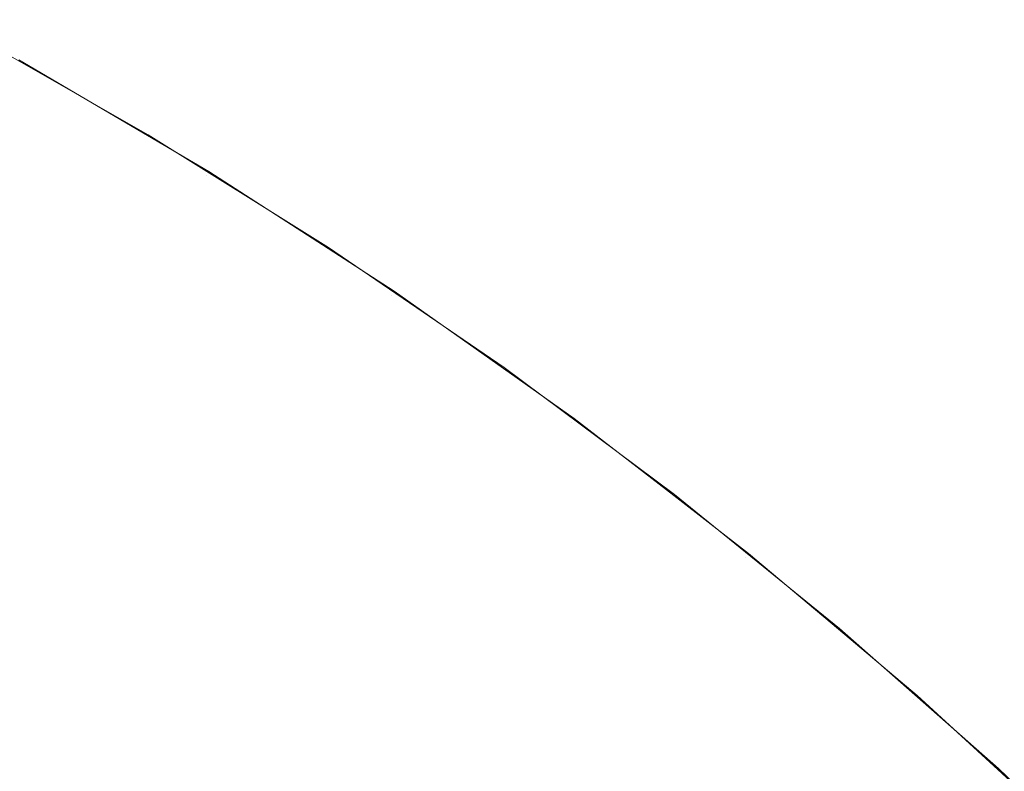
# Model space of a CAD drawing. Header units: centimetres. Extents: x -26 to 27.3, y 37.2 to 39.
# Tile 187 of 256: x -8.1109 to -8.092, y 38.9737 to 38.9882. Entities that reach past the tile are written whole.
import ezdxf

# ---------------------------------------------------------------- set-up
doc = ezdxf.new("R2010")
doc.units = ezdxf.units.CM
doc.header["$LTSCALE"] = 2.54
doc.layers.add('Lucido design-1', color=7, linetype='Continuous')

# ---------------------------------------------------------------- blocks, each defined once
blk = doc.blocks.new('Gruppo-6-1')
at = {"color": 7, "linetype": 'Continuous', "lineweight": 9}
for points, invisible_edges in [([(-8.115123, 38.989888, -349.769441), (-8.114422, 38.989888, -349.762858), (-8.110803, 38.988004, -349.763321), (-8.111488, 38.988004, -349.76975)], 15), ([(-8.115123, 38.989888, -373.736204), (-8.114422, 38.989888, -373.729621), (-8.110803, 38.988004, -373.730084), (-8.111488, 38.988004, -373.736514)], 15), ([(-8.114422, 38.989888, -349.762858), (-8.113441, 38.989888, -349.756311), (-8.109846, 38.988004, -349.756927), (-8.110803, 38.988004, -349.763321)], 15), ([(-8.114422, 38.989888, -373.729621), (-8.113441, 38.989888, -373.723074), (-8.109846, 38.988004, -373.72369), (-8.110803, 38.988004, -373.730084)], 15), ([(-8.113441, 38.989888, -349.756311), (-8.112184, 38.989888, -349.749811), (-8.108619, 38.988004, -349.75058), (-8.109846, 38.988004, -349.756927)], 15), ([(-8.113441, 38.989888, -373.723074), (-8.112184, 38.989888, -373.716574), (-8.108619, 38.988004, -373.717343), (-8.109846, 38.988004, -373.72369)], 15), ([(-8.112184, 38.989888, -349.749811), (-8.110653, 38.989888, -349.74337), (-8.107123, 38.988004, -349.74429), (-8.108619, 38.988004, -349.75058)], 15), ([(-8.112184, 38.989888, -373.716574), (-8.110653, 38.989888, -373.710133), (-8.107123, 38.988004, -373.711053), (-8.108619, 38.988004, -373.717343)], 15), ([(-8.110653, 38.989888, -349.74337), (-8.108849, 38.989888, -349.737001), (-8.105361, 38.988004, -349.738069), (-8.107123, 38.988004, -349.74429)], 15), ([(-8.110653, 38.989888, -373.710133), (-8.108849, 38.989888, -373.703764), (-8.105361, 38.988004, -373.704832), (-8.107123, 38.988004, -373.711053)], 15), ([(-8.108849, 38.989888, -349.737001), (-8.106776, 38.989888, -349.730713), (-8.103337, 38.988004, -349.731928), (-8.105361, 38.988004, -349.738069)], 15), ([(-8.108849, 38.989888, -373.703764), (-8.106776, 38.989888, -373.697476), (-8.103337, 38.988004, -373.698691), (-8.105361, 38.988004, -373.704832)], 15), ([(-8.106776, 38.989888, -349.730713), (-8.104439, 38.989888, -349.724519), (-8.101054, 38.988004, -349.725879), (-8.103337, 38.988004, -349.731928)], 15), ([(-8.106776, 38.989888, -373.697476), (-8.104439, 38.989888, -373.691282), (-8.101054, 38.988004, -373.692642), (-8.103337, 38.988004, -373.698691)], 15), ([(-8.104439, 38.989888, -349.724519), (-8.101841, 38.989888, -349.71843), (-8.098517, 38.988004, -349.719933), (-8.101054, 38.988004, -349.725879)], 15), ([(-8.104439, 38.989888, -373.691282), (-8.101841, 38.989888, -373.685193), (-8.098517, 38.988004, -373.686696), (-8.101054, 38.988004, -373.692642)], 15), ([(-8.101841, 38.989888, -349.71843), (-8.098986, 38.989888, -349.712457), (-8.095729, 38.988004, -349.714099), (-8.098517, 38.988004, -349.719933)], 15), ([(-8.101841, 38.989888, -373.685193), (-8.098986, 38.989888, -373.67922), (-8.095729, 38.988004, -373.680862), (-8.098517, 38.988004, -373.686696)], 15), ([(-8.098986, 38.989888, -349.712457), (-8.095881, 38.989888, -349.70661), (-8.092697, 38.988004, -349.708389), (-8.095729, 38.988004, -349.714099)], 15), ([(-8.098986, 38.989888, -373.67922), (-8.095881, 38.989888, -373.673373), (-8.092697, 38.988004, -373.675152), (-8.095729, 38.988004, -373.680862)], 15), ([(-8.095881, 38.989888, -349.70661), (-8.092531, 38.989888, -349.7009), (-8.089424, 38.988004, -349.702813), (-8.092697, 38.988004, -349.708389)], 15), ([(-8.095881, 38.989888, -373.673373), (-8.092531, 38.989888, -373.667663), (-8.089424, 38.988004, -373.669576), (-8.092697, 38.988004, -373.675152)], 15), ([(-8.092531, 38.989888, -349.7009), (-8.088941, 38.989888, -349.695338), (-8.085918, 38.988004, -349.697381), (-8.089424, 38.988004, -349.702813)], 15), ([(-8.092531, 38.989888, -373.667663), (-8.088941, 38.989888, -373.662101), (-8.085918, 38.988004, -373.664144), (-8.089424, 38.988004, -373.669576)], 15), ([(-25.859734, 38.988373, -349.335655), (-25.859734, 38.986703, -349.332673), (27.240266, 38.986703, -349.332673), (27.240266, 38.988373, -349.335655)], 10), ([(-25.859734, 38.988373, -373.302418), (-25.859734, 38.986703, -373.299436), (27.240266, 38.986703, -373.299436), (27.240266, 38.988373, -373.302418)], 10), ([(-8.110964, 38.987413, -349.982667), (-8.112037, 38.988004, -349.782667), (-8.108473, 38.985974, -349.782667)], 9), ([(-8.112037, 38.988004, -349.782667), (-8.1119, 38.988004, -349.776203), (-8.108339, 38.985974, -349.776354), (-8.108473, 38.985974, -349.782667)], 7), ([(-8.110964, 38.987413, -373.94943), (-8.112037, 38.988004, -373.74943), (-8.108473, 38.985974, -373.74943)], 9), ([(-8.112037, 38.988004, -373.74943), (-8.1119, 38.988004, -373.742966), (-8.108339, 38.985974, -373.743117), (-8.108473, 38.985974, -373.74943)], 7), ([(-8.1119, 38.988004, -349.776203), (-8.111488, 38.988004, -349.76975), (-8.107937, 38.985974, -349.770053), (-8.108339, 38.985974, -349.776354)], 15), ([(-8.1119, 38.988004, -373.742966), (-8.111488, 38.988004, -373.736514), (-8.107937, 38.985974, -373.736816), (-8.108339, 38.985974, -373.743117)], 15), ([(-8.111488, 38.988004, -349.76975), (-8.110803, 38.988004, -349.763321), (-8.107268, 38.985974, -349.763774), (-8.107937, 38.985974, -349.770053)], 15), ([(-8.111488, 38.988004, -373.736514), (-8.110803, 38.988004, -373.730084), (-8.107268, 38.985974, -373.730537), (-8.107937, 38.985974, -373.736816)], 15), ([(-8.110803, 38.988004, -349.763321), (-8.109846, 38.988004, -349.756927), (-8.106333, 38.985974, -349.75753), (-8.107268, 38.985974, -349.763774)], 15), ([(-8.110803, 38.988004, -373.730084), (-8.109846, 38.988004, -373.72369), (-8.106333, 38.985974, -373.724293), (-8.107268, 38.985974, -373.730537)], 15), ([(-8.109846, 38.988004, -349.756927), (-8.108619, 38.988004, -349.75058), (-8.105134, 38.985974, -349.75133), (-8.106333, 38.985974, -349.75753)], 15), ([(-8.109846, 38.988004, -373.72369), (-8.108619, 38.988004, -373.717343), (-8.105134, 38.985974, -373.718093), (-8.106333, 38.985974, -373.724293)], 15), ([(-8.108619, 38.988004, -349.75058), (-8.107123, 38.988004, -349.74429), (-8.103673, 38.985974, -349.745188), (-8.105134, 38.985974, -349.75133)], 15), ([(-8.108619, 38.988004, -373.717343), (-8.107123, 38.988004, -373.711053), (-8.103673, 38.985974, -373.711951), (-8.105134, 38.985974, -373.718093)], 15), ([(-8.107123, 38.988004, -349.74429), (-8.105361, 38.988004, -349.738069), (-8.101953, 38.985974, -349.739112), (-8.103673, 38.985974, -349.745188)], 15), ([(-8.107123, 38.988004, -373.711053), (-8.105361, 38.988004, -373.704832), (-8.101953, 38.985974, -373.705876), (-8.103673, 38.985974, -373.711951)], 15), ([(-8.105361, 38.988004, -349.738069), (-8.103337, 38.988004, -349.731928), (-8.099976, 38.985974, -349.733116), (-8.101953, 38.985974, -349.739112)], 15), ([(-8.105361, 38.988004, -373.704832), (-8.103337, 38.988004, -373.698691), (-8.099976, 38.985974, -373.699879), (-8.101953, 38.985974, -373.705876)], 15), ([(-8.103337, 38.988004, -349.731928), (-8.101054, 38.988004, -349.725879), (-8.097747, 38.985974, -349.727208), (-8.099976, 38.985974, -349.733116)], 15), ([(-8.103337, 38.988004, -373.698691), (-8.101054, 38.988004, -373.692642), (-8.097747, 38.985974, -373.693971), (-8.099976, 38.985974, -373.699879)], 15), ([(-8.101054, 38.988004, -349.725879), (-8.098517, 38.988004, -349.719933), (-8.095269, 38.985974, -349.721401), (-8.097747, 38.985974, -349.727208)], 15), ([(-8.101054, 38.988004, -373.692642), (-8.098517, 38.988004, -373.686696), (-8.095269, 38.985974, -373.688164), (-8.097747, 38.985974, -373.693971)], 15), ([(-8.098517, 38.988004, -349.719933), (-8.095729, 38.988004, -349.714099), (-8.092547, 38.985974, -349.715704), (-8.095269, 38.985974, -349.721401)], 15), ([(-8.098517, 38.988004, -373.686696), (-8.095729, 38.988004, -373.680862), (-8.092547, 38.985974, -373.682467), (-8.095269, 38.985974, -373.688164)], 15), ([(-8.095729, 38.988004, -349.714099), (-8.092697, 38.988004, -349.708389), (-8.089585, 38.985974, -349.710127), (-8.092547, 38.985974, -349.715704)], 15), ([(-8.095729, 38.988004, -373.680862), (-8.092697, 38.988004, -373.675152), (-8.089585, 38.985974, -373.67689), (-8.092547, 38.985974, -373.682467)], 15), ([(-8.092697, 38.988004, -349.708389), (-8.089424, 38.988004, -349.702813), (-8.086389, 38.985974, -349.704682), (-8.089585, 38.985974, -349.710127)], 15), ([(-8.092697, 38.988004, -373.675152), (-8.089424, 38.988004, -373.669576), (-8.086389, 38.985974, -373.671445), (-8.089585, 38.985974, -373.67689)], 15), ([(-8.107353, 38.985184, -349.987027), (-8.111011, 38.98733, -349.987027), (-8.110964, 38.987413, -349.982667), (-8.108483, 38.985957, -349.982667)], 11), ([(-8.107353, 38.985184, -373.95379), (-8.111011, 38.98733, -373.95379), (-8.110964, 38.987413, -373.94943), (-8.108483, 38.985957, -373.94943)], 11), ([(-8.108473, 38.985974, -349.782667), (-8.108483, 38.985957, -349.982667), (-8.110964, 38.987413, -349.982667)], 9), ([(-8.108473, 38.985974, -373.74943), (-8.108483, 38.985957, -373.94943), (-8.110964, 38.987413, -373.94943)], 9), ([(-8.111011, 38.98733, -349.987027), (-8.107353, 38.985184, -349.987027), (-8.107492, 38.984957, -349.991159), (-8.11114, 38.987098, -349.991159)], 15), ([(-8.111011, 38.98733, -373.95379), (-8.107353, 38.985184, -373.95379), (-8.107492, 38.984957, -373.957922), (-8.11114, 38.987098, -373.957922)], 15), ([(-8.11114, 38.987098, -349.991159), (-8.107492, 38.984957, -349.991159), (-8.107721, 38.984586, -349.995273), (-8.111353, 38.986717, -349.995273)], 15), ([(-8.11114, 38.987098, -373.957922), (-8.107492, 38.984957, -373.957922), (-8.107721, 38.984586, -373.962036), (-8.111353, 38.986717, -373.962036)], 15), ([(27.240266, 38.986325, -349.331997), (27.240266, 38.986703, -349.332673), (-25.859734, 38.986703, -349.332673), (-25.859734, 38.986325, -349.331997)], 10), ([(27.240266, 38.986325, -373.29876), (27.240266, 38.986703, -373.299436), (-25.859734, 38.986703, -373.299436), (-25.859734, 38.986325, -373.29876)], 10), ([(-8.111353, 38.986717, -349.995273), (-8.107721, 38.984586, -349.995273), (-8.108039, 38.98407, -349.999363), (-8.111649, 38.986188, -349.999363)], 15), ([(-8.111353, 38.986717, -373.962036), (-8.107721, 38.984586, -373.962036), (-8.108039, 38.98407, -373.966126), (-8.111649, 38.986188, -373.966126)], 15), ([(-25.859734, 38.986325, -349.331997), (-25.859734, 38.984442, -349.328942), (27.240266, 38.984442, -349.328942), (27.240266, 38.986325, -349.331997)], 10), ([(-25.859734, 38.986325, -373.29876), (-25.859734, 38.984442, -373.295705), (27.240266, 38.984442, -373.295705), (27.240266, 38.986325, -373.29876)], 10), ([(-8.111649, 38.986188, -349.999363), (-8.108039, 38.98407, -349.999363), (-8.108444, 38.983411, -350.00342), (-8.112026, 38.985513, -350.00342)], 15), ([(-8.111649, 38.986188, -373.966126), (-8.108039, 38.98407, -373.966126), (-8.108444, 38.983411, -373.970183), (-8.112026, 38.985513, -373.970183)], 15), ([(-8.107303, 38.985265, -349.982667), (-8.108483, 38.985957, -349.982667), (-8.108473, 38.985974, -349.782667)], 10), ([(-8.107303, 38.985265, -373.94943), (-8.108483, 38.985957, -373.94943), (-8.108473, 38.985974, -373.74943)], 10), ([(-8.108483, 38.985957, -349.982667), (-8.107303, 38.985265, -349.982667), (-8.107353, 38.985184, -349.987027)], 10), ([(-8.108483, 38.985957, -373.94943), (-8.107303, 38.985265, -373.94943), (-8.107353, 38.985184, -373.95379)], 10), ([(-8.107303, 38.985265, -349.982667), (-8.108473, 38.985974, -349.782667), (-8.104998, 38.983802, -349.782667)], 9), ([(-8.108473, 38.985974, -349.782667), (-8.108339, 38.985974, -349.776354), (-8.104867, 38.983802, -349.776501), (-8.104998, 38.983802, -349.782667)], 7), ([(-8.107303, 38.985265, -373.94943), (-8.108473, 38.985974, -373.74943), (-8.104998, 38.983802, -373.74943)], 9), ([(-8.108473, 38.985974, -373.74943), (-8.108339, 38.985974, -373.743117), (-8.104867, 38.983802, -373.743265), (-8.104998, 38.983802, -373.74943)], 7), ([(-8.108339, 38.985974, -349.776354), (-8.107937, 38.985974, -349.770053), (-8.104474, 38.983802, -349.770347), (-8.104867, 38.983802, -349.776501)], 15), ([(-8.108339, 38.985974, -373.743117), (-8.107937, 38.985974, -373.736816), (-8.104474, 38.983802, -373.73711), (-8.104867, 38.983802, -373.743265)], 15), ([(-8.107937, 38.985974, -349.770053), (-8.107268, 38.985974, -349.763774), (-8.103821, 38.983802, -349.764216), (-8.104474, 38.983802, -349.770347)], 15), ([(-8.107937, 38.985974, -373.736816), (-8.107268, 38.985974, -373.730537), (-8.103821, 38.983802, -373.730979), (-8.104474, 38.983802, -373.73711)], 15), ([(-8.107268, 38.985974, -349.763774), (-8.106333, 38.985974, -349.75753), (-8.102908, 38.983802, -349.758117), (-8.103821, 38.983802, -349.764216)], 15), ([(-8.107268, 38.985974, -373.730537), (-8.106333, 38.985974, -373.724293), (-8.102908, 38.983802, -373.72488), (-8.103821, 38.983802, -373.730979)], 15), ([(-8.106333, 38.985974, -349.75753), (-8.105134, 38.985974, -349.75133), (-8.101737, 38.983802, -349.752063), (-8.102908, 38.983802, -349.758117)], 15), ([(-8.106333, 38.985974, -373.724293), (-8.105134, 38.985974, -373.718093), (-8.101737, 38.983802, -373.718826), (-8.102908, 38.983802, -373.72488)], 15), ([(-8.105134, 38.985974, -349.75133), (-8.103673, 38.985974, -349.745188), (-8.100311, 38.983802, -349.746063), (-8.101737, 38.983802, -349.752063)], 15), ([(-8.105134, 38.985974, -373.718093), (-8.103673, 38.985974, -373.711951), (-8.100311, 38.983802, -373.712826), (-8.101737, 38.983802, -373.718826)], 15), ([(-8.103673, 38.985974, -349.745188), (-8.101953, 38.985974, -349.739112), (-8.09863, 38.983802, -349.74013), (-8.100311, 38.983802, -349.746063)], 15), ([(-8.103673, 38.985974, -373.711951), (-8.101953, 38.985974, -373.705876), (-8.09863, 38.983802, -373.706893), (-8.100311, 38.983802, -373.712826)], 15), ([(-8.101953, 38.985974, -349.739112), (-8.099976, 38.985974, -349.733116), (-8.0967, 38.983802, -349.734273), (-8.09863, 38.983802, -349.74013)], 15), ([(-8.101953, 38.985974, -373.705876), (-8.099976, 38.985974, -373.699879), (-8.0967, 38.983802, -373.701036), (-8.09863, 38.983802, -373.706893)], 15), ([(-8.099976, 38.985974, -349.733116), (-8.097747, 38.985974, -349.727208), (-8.094523, 38.983802, -349.728504), (-8.0967, 38.983802, -349.734273)], 15), ([(-8.099976, 38.985974, -373.699879), (-8.097747, 38.985974, -373.693971), (-8.094523, 38.983802, -373.695267), (-8.0967, 38.983802, -373.701036)], 15), ([(-8.097747, 38.985974, -349.727208), (-8.095269, 38.985974, -349.721401), (-8.092102, 38.983802, -349.722832), (-8.094523, 38.983802, -349.728504)], 15), ([(-8.097747, 38.985974, -373.693971), (-8.095269, 38.985974, -373.688164), (-8.092102, 38.983802, -373.689595), (-8.094523, 38.983802, -373.695267)], 15), ([(-8.095269, 38.985974, -349.721401), (-8.092547, 38.985974, -349.715704), (-8.089444, 38.983802, -349.717268), (-8.092102, 38.983802, -349.722832)], 15), ([(-8.095269, 38.985974, -373.688164), (-8.092547, 38.985974, -373.682467), (-8.089444, 38.983802, -373.684031), (-8.092102, 38.983802, -373.689595)], 15), ([(-8.092547, 38.985974, -349.715704), (-8.089585, 38.985974, -349.710127), (-8.086551, 38.983802, -349.711822), (-8.089444, 38.983802, -349.717268)], 15), ([(-8.092547, 38.985974, -373.682467), (-8.089585, 38.985974, -373.67689), (-8.086551, 38.983802, -373.678585), (-8.089444, 38.983802, -373.684031)], 15), ([(-8.112026, 38.985513, -350.00342), (-8.108444, 38.983411, -350.00342), (-8.108937, 38.982611, -350.007438), (-8.112484, 38.984692, -350.007438)], 15), ([(-8.112026, 38.985513, -373.970183), (-8.108444, 38.983411, -373.970183), (-8.108937, 38.982611, -373.974201), (-8.112484, 38.984692, -373.974201)], 15), ([(-8.107353, 38.985184, -349.987027), (-8.103789, 38.982884, -349.987027), (-8.103939, 38.982664, -349.991159), (-8.107492, 38.984957, -349.991159)], 15), ([(-8.107353, 38.985184, -373.95379), (-8.103789, 38.982884, -373.95379), (-8.103939, 38.982664, -373.957922), (-8.107492, 38.984957, -373.957922)], 15), ([(-8.103789, 38.982884, -349.987027), (-8.107353, 38.985184, -349.987027), (-8.107303, 38.985265, -349.982667), (-8.105009, 38.983784, -349.982667)], 11), ([(-8.103789, 38.982884, -373.95379), (-8.107353, 38.985184, -373.95379), (-8.107303, 38.985265, -373.94943), (-8.105009, 38.983784, -373.94943)], 11), ([(-8.104998, 38.983802, -349.782667), (-8.105009, 38.983784, -349.982667), (-8.107303, 38.985265, -349.982667)], 9), ([(-8.104998, 38.983802, -373.74943), (-8.105009, 38.983784, -373.94943), (-8.107303, 38.985265, -373.94943)], 9), ([(-8.107492, 38.984957, -349.991159), (-8.103939, 38.982664, -349.991159), (-8.104183, 38.982302, -349.995273), (-8.107721, 38.984586, -349.995273)], 15), ([(-8.107492, 38.984957, -373.957922), (-8.103939, 38.982664, -373.957922), (-8.104183, 38.982302, -373.962036), (-8.107721, 38.984586, -373.962036)], 15), ([(-8.112484, 38.984692, -350.007438), (-8.108937, 38.982611, -350.007438), (-8.109516, 38.981671, -350.011411), (-8.113022, 38.983729, -350.011411)], 15), ([(-8.112484, 38.984692, -373.974201), (-8.108937, 38.982611, -373.974201), (-8.109516, 38.981671, -373.978174), (-8.113022, 38.983729, -373.978174)], 15), ([(-8.107721, 38.984586, -349.995273), (-8.104183, 38.982302, -349.995273), (-8.104522, 38.9818, -349.999363), (-8.108039, 38.98407, -349.999363)], 15), ([(-8.107721, 38.984586, -373.962036), (-8.104183, 38.982302, -373.962036), (-8.104522, 38.9818, -373.966126), (-8.108039, 38.98407, -373.966126)], 15), ([(27.240266, 38.984123, -349.328425), (27.240266, 38.984442, -349.328942), (-25.859734, 38.984442, -349.328942), (-25.859734, 38.984123, -349.328425)], 10), ([(27.240266, 38.984123, -373.295188), (27.240266, 38.984442, -373.295705), (-25.859734, 38.984442, -373.295705), (-25.859734, 38.984123, -373.295188)], 10), ([(-25.859734, 38.984123, -349.328425), (-25.859734, 38.98202, -349.325314), (27.240266, 38.98202, -349.325314), (27.240266, 38.984123, -349.328425)], 10), ([(-25.859734, 38.984123, -373.295188), (-25.859734, 38.98202, -373.292077), (27.240266, 38.98202, -373.292077), (27.240266, 38.984123, -373.295188)], 10), ([(-8.108039, 38.98407, -349.999363), (-8.104522, 38.9818, -349.999363), (-8.104955, 38.981159, -350.00342), (-8.108444, 38.983411, -350.00342)], 15), ([(-8.108039, 38.98407, -373.966126), (-8.104522, 38.9818, -373.966126), (-8.104955, 38.981159, -373.970183), (-8.108444, 38.983411, -373.970183)], 15), ([(-8.103736, 38.982963, -349.982667), (-8.105009, 38.983784, -349.982667), (-8.104998, 38.983802, -349.782667)], 10), ([(-8.103736, 38.982963, -373.94943), (-8.105009, 38.983784, -373.94943), (-8.104998, 38.983802, -373.74943)], 10), ([(-8.105009, 38.983784, -349.982667), (-8.103736, 38.982963, -349.982667), (-8.103789, 38.982884, -349.987027)], 10), ([(-8.105009, 38.983784, -373.94943), (-8.103736, 38.982963, -373.94943), (-8.103789, 38.982884, -373.95379)], 10), ([(-8.103736, 38.982963, -349.982667), (-8.104998, 38.983802, -349.782667), (-8.101618, 38.981491, -349.782667)], 9), ([(-8.104998, 38.983802, -349.782667), (-8.104867, 38.983802, -349.776501), (-8.10149, 38.981491, -349.776645), (-8.101618, 38.981491, -349.782667)], 7), ([(-8.103736, 38.982963, -373.94943), (-8.104998, 38.983802, -373.74943), (-8.101618, 38.981491, -373.74943)], 9), ([(-8.104998, 38.983802, -373.74943), (-8.104867, 38.983802, -373.743265), (-8.10149, 38.981491, -373.743408), (-8.101618, 38.981491, -373.74943)], 7), ([(-8.104867, 38.983802, -349.776501), (-8.104474, 38.983802, -349.770347), (-8.101107, 38.981491, -349.770634), (-8.10149, 38.981491, -349.776645)], 15), ([(-8.104867, 38.983802, -373.743265), (-8.104474, 38.983802, -373.73711), (-8.101107, 38.981491, -373.737397), (-8.10149, 38.981491, -373.743408)], 15), ([(-8.104474, 38.983802, -349.770347), (-8.103821, 38.983802, -349.764216), (-8.100469, 38.981491, -349.764645), (-8.101107, 38.981491, -349.770634)], 15), ([(-8.104474, 38.983802, -373.73711), (-8.103821, 38.983802, -373.730979), (-8.100469, 38.981491, -373.731408), (-8.101107, 38.981491, -373.737397)], 15), ([(-8.103821, 38.983802, -349.764216), (-8.102908, 38.983802, -349.758117), (-8.099577, 38.981491, -349.758688), (-8.100469, 38.981491, -349.764645)], 15), ([(-8.103821, 38.983802, -373.730979), (-8.102908, 38.983802, -373.72488), (-8.099577, 38.981491, -373.725451), (-8.100469, 38.981491, -373.731408)], 15), ([(-8.102908, 38.983802, -349.758117), (-8.101737, 38.983802, -349.752063), (-8.098433, 38.981491, -349.752775), (-8.099577, 38.981491, -349.758688)], 15), ([(-8.102908, 38.983802, -373.72488), (-8.101737, 38.983802, -373.718826), (-8.098433, 38.981491, -373.719538), (-8.099577, 38.981491, -373.725451)], 15), ([(-8.101737, 38.983802, -349.752063), (-8.100311, 38.983802, -349.746063), (-8.09704, 38.981491, -349.746915), (-8.098433, 38.981491, -349.752775)], 15), ([(-8.101737, 38.983802, -373.718826), (-8.100311, 38.983802, -373.712826), (-8.09704, 38.981491, -373.713678), (-8.098433, 38.981491, -373.719538)], 15), ([(-8.100311, 38.983802, -349.746063), (-8.09863, 38.983802, -349.74013), (-8.095399, 38.981491, -349.74112), (-8.09704, 38.981491, -349.746915)], 15), ([(-8.100311, 38.983802, -373.712826), (-8.09863, 38.983802, -373.706893), (-8.095399, 38.981491, -373.707883), (-8.09704, 38.981491, -373.713678)], 15), ([(-8.09863, 38.983802, -349.74013), (-8.0967, 38.983802, -349.734273), (-8.093513, 38.981491, -349.735399), (-8.095399, 38.981491, -349.74112)], 15), ([(-8.09863, 38.983802, -373.706893), (-8.0967, 38.983802, -373.701036), (-8.093513, 38.981491, -373.702162), (-8.095399, 38.981491, -373.707883)], 15), ([(-8.0967, 38.983802, -349.734273), (-8.094523, 38.983802, -349.728504), (-8.091386, 38.981491, -349.729764), (-8.093513, 38.981491, -349.735399)], 15), ([(-8.0967, 38.983802, -373.701036), (-8.094523, 38.983802, -373.695267), (-8.091386, 38.981491, -373.696527), (-8.093513, 38.981491, -373.702162)], 15), ([(-8.094523, 38.983802, -349.728504), (-8.092102, 38.983802, -349.722832), (-8.089023, 38.981491, -349.724224), (-8.091386, 38.981491, -349.729764)], 15), ([(-8.094523, 38.983802, -373.695267), (-8.092102, 38.983802, -373.689595), (-8.089023, 38.981491, -373.690988), (-8.091386, 38.981491, -373.696527)], 15), ([(-8.092102, 38.983802, -349.722832), (-8.089444, 38.983802, -349.717268), (-8.086426, 38.981491, -349.71879), (-8.089023, 38.981491, -349.724224)], 15), ([(-8.092102, 38.983802, -373.689595), (-8.089444, 38.983802, -373.684031), (-8.086426, 38.981491, -373.685553), (-8.089023, 38.981491, -373.690988)], 15), ([(-8.113022, 38.983729, -350.011411), (-8.109516, 38.981671, -350.011411), (-8.110179, 38.980594, -350.015332), (-8.113639, 38.982624, -350.015332)], 15), ([(-8.113022, 38.983729, -373.978174), (-8.109516, 38.981671, -373.978174), (-8.110179, 38.980594, -373.982095), (-8.113639, 38.982624, -373.982095)], 15), ([(-8.108444, 38.983411, -350.00342), (-8.104955, 38.981159, -350.00342), (-8.105482, 38.980381, -350.007438), (-8.108937, 38.982611, -350.007438)], 15), ([(-8.108444, 38.983411, -373.970183), (-8.104955, 38.981159, -373.970183), (-8.105482, 38.980381, -373.974201), (-8.108937, 38.982611, -373.974201)], 15), ([(-8.103789, 38.982884, -349.987027), (-8.100327, 38.980435, -349.987027), (-8.100485, 38.980221, -349.991159), (-8.103939, 38.982664, -349.991159)], 15), ([(-8.103789, 38.982884, -373.95379), (-8.100327, 38.980435, -373.95379), (-8.100485, 38.980221, -373.957922), (-8.103939, 38.982664, -373.957922)], 15), ([(-8.100327, 38.980435, -349.987027), (-8.103789, 38.982884, -349.987027), (-8.103736, 38.982963, -349.982667), (-8.10163, 38.981473, -349.982667)], 11), ([(-8.100327, 38.980435, -373.95379), (-8.103789, 38.982884, -373.95379), (-8.103736, 38.982963, -373.94943), (-8.10163, 38.981473, -373.94943)], 11), ([(-8.101618, 38.981491, -349.782667), (-8.10163, 38.981473, -349.982667), (-8.103736, 38.982963, -349.982667)], 9), ([(-8.101618, 38.981491, -373.74943), (-8.10163, 38.981473, -373.94943), (-8.103736, 38.982963, -373.94943)], 9), ([(-8.113639, 38.982624, -350.015332), (-8.110179, 38.980594, -350.015332), (-8.110926, 38.979381, -350.019194), (-8.114334, 38.981381, -350.019194)], 15), ([(-8.113639, 38.982624, -373.982095), (-8.110179, 38.980594, -373.982095), (-8.110926, 38.979381, -373.985957), (-8.114334, 38.981381, -373.985957)], 15), ([(-8.103939, 38.982664, -349.991159), (-8.100485, 38.980221, -349.991159), (-8.100745, 38.97987, -349.995273), (-8.104183, 38.982302, -349.995273)], 15), ([(-8.103939, 38.982664, -373.957922), (-8.100485, 38.980221, -373.957922), (-8.100745, 38.97987, -373.962036), (-8.104183, 38.982302, -373.962036)], 15), ([(-8.108937, 38.982611, -350.007438), (-8.105482, 38.980381, -350.007438), (-8.106099, 38.979466, -350.011411), (-8.109516, 38.981671, -350.011411)], 15), ([(-8.108937, 38.982611, -373.974201), (-8.105482, 38.980381, -373.974201), (-8.106099, 38.979466, -373.978174), (-8.109516, 38.981671, -373.978174)], 15), ([(-8.104183, 38.982302, -349.995273), (-8.100745, 38.97987, -349.995273), (-8.101105, 38.979383, -349.999363), (-8.104522, 38.9818, -349.999363)], 15), ([(-8.104183, 38.982302, -373.962036), (-8.100745, 38.97987, -373.962036), (-8.101105, 38.979383, -373.966126), (-8.104522, 38.9818, -373.966126)], 15), ([(27.240266, 38.981771, -349.324944), (27.240266, 38.98202, -349.325314), (-25.859734, 38.98202, -349.325314), (-25.859734, 38.981771, -349.324944)], 10), ([(27.240266, 38.981771, -373.291708), (27.240266, 38.98202, -373.292077), (-25.859734, 38.98202, -373.292077), (-25.859734, 38.981771, -373.291708)], 10), ([(-25.859734, 38.981771, -349.324944), (-25.859734, 38.979443, -349.321794), (27.240266, 38.979443, -349.321794), (27.240266, 38.981771, -349.324944)], 10), ([(-25.859734, 38.981771, -373.291708), (-25.859734, 38.979443, -373.288557), (27.240266, 38.979443, -373.288557), (27.240266, 38.981771, -373.291708)], 10), ([(-8.104522, 38.9818, -349.999363), (-8.101105, 38.979383, -349.999363), (-8.101565, 38.978761, -350.00342), (-8.104955, 38.981159, -350.00342)], 15), ([(-8.104522, 38.9818, -373.966126), (-8.101105, 38.979383, -373.966126), (-8.101565, 38.978761, -373.970183), (-8.104955, 38.981159, -373.970183)], 15), ([(-8.109516, 38.981671, -350.011411), (-8.106099, 38.979466, -350.011411), (-8.106808, 38.978418, -350.015332), (-8.110179, 38.980594, -350.015332)], 15), ([(-8.109516, 38.981671, -373.978174), (-8.106099, 38.979466, -373.978174), (-8.106808, 38.978418, -373.982095), (-8.110179, 38.980594, -373.982095)], 15), ([(-8.10027, 38.980512, -349.982667), (-8.10163, 38.981473, -349.982667), (-8.101618, 38.981491, -349.782667)], 10), ([(-8.10027, 38.980512, -373.94943), (-8.10163, 38.981473, -373.94943), (-8.101618, 38.981491, -373.74943)], 10), ([(-8.10027, 38.980512, -349.982667), (-8.101618, 38.981491, -349.782667), (-8.098338, 38.979046, -349.782667)], 9), ([(-8.101618, 38.981491, -349.782667), (-8.10149, 38.981491, -349.776645), (-8.098213, 38.979046, -349.776784), (-8.098338, 38.979046, -349.782667)], 7), ([(-8.10027, 38.980512, -373.94943), (-8.101618, 38.981491, -373.74943), (-8.098338, 38.979046, -373.74943)], 9), ([(-8.101618, 38.981491, -373.74943), (-8.10149, 38.981491, -373.743408), (-8.098213, 38.979046, -373.743547), (-8.098338, 38.979046, -373.74943)], 7), ([(-8.10149, 38.981491, -349.776645), (-8.101107, 38.981491, -349.770634), (-8.097839, 38.979046, -349.770912), (-8.098213, 38.979046, -349.776784)], 15), ([(-8.10149, 38.981491, -373.743408), (-8.101107, 38.981491, -373.737397), (-8.097839, 38.979046, -373.737675), (-8.098213, 38.979046, -373.743547)], 15), ([(-8.101107, 38.981491, -349.770634), (-8.100469, 38.981491, -349.764645), (-8.097215, 38.979046, -349.765061), (-8.097839, 38.979046, -349.770912)], 15), ([(-8.101107, 38.981491, -373.737397), (-8.100469, 38.981491, -373.731408), (-8.097215, 38.979046, -373.731824), (-8.097839, 38.979046, -373.737675)], 15), ([(-8.100469, 38.981491, -349.764645), (-8.099577, 38.981491, -349.758688), (-8.096344, 38.979046, -349.759242), (-8.097215, 38.979046, -349.765061)], 15), ([(-8.100469, 38.981491, -373.731408), (-8.099577, 38.981491, -373.725451), (-8.096344, 38.979046, -373.726005), (-8.097215, 38.979046, -373.731824)], 15), ([(-8.099577, 38.981491, -349.758688), (-8.098433, 38.981491, -349.752775), (-8.095227, 38.979046, -349.753466), (-8.096344, 38.979046, -349.759242)], 15), ([(-8.099577, 38.981491, -373.725451), (-8.098433, 38.981491, -373.719538), (-8.095227, 38.979046, -373.720229), (-8.096344, 38.979046, -373.726005)], 15), ([(-8.098433, 38.981491, -349.752775), (-8.09704, 38.981491, -349.746915), (-8.093866, 38.979046, -349.747741), (-8.095227, 38.979046, -349.753466)], 15), ([(-8.098433, 38.981491, -373.719538), (-8.09704, 38.981491, -373.713678), (-8.093866, 38.979046, -373.714504), (-8.095227, 38.979046, -373.720229)], 15), ([(-8.09704, 38.981491, -349.746915), (-8.095399, 38.981491, -349.74112), (-8.092263, 38.979046, -349.74208), (-8.093866, 38.979046, -349.747741)], 15), ([(-8.09704, 38.981491, -373.713678), (-8.095399, 38.981491, -373.707883), (-8.092263, 38.979046, -373.708843), (-8.093866, 38.979046, -373.714504)], 15), ([(-8.095399, 38.981491, -349.74112), (-8.093513, 38.981491, -349.735399), (-8.090421, 38.979046, -349.736492), (-8.092263, 38.979046, -349.74208)], 15), ([(-8.095399, 38.981491, -373.707883), (-8.093513, 38.981491, -373.702162), (-8.090421, 38.979046, -373.703255), (-8.092263, 38.979046, -373.708843)], 15), ([(-8.093513, 38.981491, -349.735399), (-8.091386, 38.981491, -349.729764), (-8.088343, 38.979046, -349.730987), (-8.090421, 38.979046, -349.736492)], 15), ([(-8.093513, 38.981491, -373.702162), (-8.091386, 38.981491, -373.696527), (-8.088343, 38.979046, -373.69775), (-8.090421, 38.979046, -373.703255)], 15), ([(-8.114334, 38.981381, -350.019194), (-8.110926, 38.979381, -350.019194), (-8.111755, 38.978035, -350.02299), (-8.115105, 38.980001, -350.02299)], 15), ([(-8.114334, 38.981381, -373.985957), (-8.110926, 38.979381, -373.985957), (-8.111755, 38.978035, -373.989753), (-8.115105, 38.980001, -373.989753)], 15), ([(-8.10163, 38.981473, -349.982667), (-8.10027, 38.980512, -349.982667), (-8.100327, 38.980435, -349.987027)], 10), ([(-8.10163, 38.981473, -373.94943), (-8.10027, 38.980512, -373.94943), (-8.100327, 38.980435, -373.95379)], 10), ([(-8.104955, 38.981159, -350.00342), (-8.101565, 38.978761, -350.00342), (-8.102124, 38.978006, -350.007438), (-8.105482, 38.980381, -350.007438)], 15), ([(-8.104955, 38.981159, -373.970183), (-8.101565, 38.978761, -373.970183), (-8.102124, 38.978006, -373.974201), (-8.105482, 38.980381, -373.974201)], 15), ([(-8.110179, 38.980594, -350.015332), (-8.106808, 38.978418, -350.015332), (-8.107606, 38.977238, -350.019194), (-8.110926, 38.979381, -350.019194)], 15), ([(-8.110179, 38.980594, -373.982095), (-8.106808, 38.978418, -373.982095), (-8.107606, 38.977238, -373.985957), (-8.110926, 38.979381, -373.985957)], 15), ([(-8.105482, 38.980381, -350.007438), (-8.102124, 38.978006, -350.007438), (-8.10278, 38.977119, -350.011411), (-8.106099, 38.979466, -350.011411)], 15), ([(-8.105482, 38.980381, -373.974201), (-8.102124, 38.978006, -373.974201), (-8.10278, 38.977119, -373.978174), (-8.106099, 38.979466, -373.978174)], 15), ([(-8.100327, 38.980435, -349.987027), (-8.096971, 38.977842, -349.987027), (-8.097139, 38.977635, -349.991159), (-8.100485, 38.980221, -349.991159)], 15), ([(-8.100327, 38.980435, -373.95379), (-8.096971, 38.977842, -373.95379), (-8.097139, 38.977635, -373.957922), (-8.100485, 38.980221, -373.957922)], 15), ([(-8.096971, 38.977842, -349.987027), (-8.100327, 38.980435, -349.987027), (-8.10027, 38.980512, -349.982667), (-8.098352, 38.979029, -349.982667)], 11), ([(-8.096971, 38.977842, -373.95379), (-8.100327, 38.980435, -373.95379), (-8.10027, 38.980512, -373.94943), (-8.098352, 38.979029, -373.94943)], 11), ([(-8.098338, 38.979046, -349.782667), (-8.098352, 38.979029, -349.982667), (-8.10027, 38.980512, -349.982667)], 9), ([(-8.098338, 38.979046, -373.74943), (-8.098352, 38.979029, -373.94943), (-8.10027, 38.980512, -373.94943)], 9), ([(-8.100485, 38.980221, -349.991159), (-8.097139, 38.977635, -349.991159), (-8.097413, 38.977295, -349.995273), (-8.100745, 38.97987, -349.995273)], 15), ([(-8.100485, 38.980221, -373.957922), (-8.097139, 38.977635, -373.957922), (-8.097413, 38.977295, -373.962036), (-8.100745, 38.97987, -373.962036)], 15), ([(-8.100745, 38.97987, -349.995273), (-8.097413, 38.977295, -349.995273), (-8.097793, 38.976824, -349.999363), (-8.101105, 38.979383, -349.999363)], 15), ([(-8.100745, 38.97987, -373.962036), (-8.097413, 38.977295, -373.962036), (-8.097793, 38.976824, -373.966126), (-8.101105, 38.979383, -373.966126)], 15), ([(27.240266, 38.979272, -349.321563), (27.240266, 38.979443, -349.321794), (-25.859734, 38.979443, -349.321794), (-25.859734, 38.979272, -349.321563)], 10), ([(27.240266, 38.979272, -373.288326), (27.240266, 38.979443, -373.288557), (-25.859734, 38.979443, -373.288557), (-25.859734, 38.979272, -373.288326)], 10), ([(-8.106099, 38.979466, -350.011411), (-8.10278, 38.977119, -350.011411), (-8.103532, 38.976101, -350.015332), (-8.106808, 38.978418, -350.015332)], 15), ([(-8.106099, 38.979466, -373.978174), (-8.10278, 38.977119, -373.978174), (-8.103532, 38.976101, -373.982095), (-8.106808, 38.978418, -373.982095)], 15), ([(-25.859734, 38.979272, -349.321563), (-25.859734, 38.976714, -349.31839), (27.240266, 38.976714, -349.31839), (27.240266, 38.979272, -349.321563)], 10), ([(-25.859734, 38.979272, -373.288326), (-25.859734, 38.976714, -373.285153), (27.240266, 38.976714, -373.285153), (27.240266, 38.979272, -373.288326)], 10), ([(-8.110926, 38.979381, -350.019194), (-8.107606, 38.977238, -350.019194), (-8.108491, 38.975929, -350.02299), (-8.111755, 38.978035, -350.02299)], 15), ([(-8.110926, 38.979381, -373.985957), (-8.107606, 38.977238, -373.985957), (-8.108491, 38.975929, -373.989753), (-8.111755, 38.978035, -373.989753)], 15), ([(-8.101105, 38.979383, -349.999363), (-8.097793, 38.976824, -349.999363), (-8.098279, 38.976222, -350.00342), (-8.101565, 38.978761, -350.00342)], 15), ([(-8.101105, 38.979383, -373.966126), (-8.097793, 38.976824, -373.966126), (-8.098279, 38.976222, -373.970183), (-8.101565, 38.978761, -373.970183)], 15), ([(-8.096912, 38.977916, -349.982667), (-8.098352, 38.979029, -349.982667), (-8.098338, 38.979046, -349.782667)], 10), ([(-8.096912, 38.977916, -373.94943), (-8.098352, 38.979029, -373.94943), (-8.098338, 38.979046, -373.74943)], 10), ([(-8.098352, 38.979029, -349.982667), (-8.096912, 38.977916, -349.982667), (-8.096971, 38.977842, -349.987027)], 10), ([(-8.098352, 38.979029, -373.94943), (-8.096912, 38.977916, -373.94943), (-8.096971, 38.977842, -373.95379)], 10), ([(-8.096912, 38.977916, -349.982667), (-8.098338, 38.979046, -349.782667), (-8.095164, 38.976471, -349.782667)], 9), ([(-8.098338, 38.979046, -349.782667), (-8.098213, 38.979046, -349.776784), (-8.095042, 38.976471, -349.776919), (-8.095164, 38.976471, -349.782667)], 7), ([(-8.096912, 38.977916, -373.94943), (-8.098338, 38.979046, -373.74943), (-8.095164, 38.976471, -373.74943)], 9), ([(-8.098338, 38.979046, -373.74943), (-8.098213, 38.979046, -373.743547), (-8.095042, 38.976471, -373.743682), (-8.095164, 38.976471, -373.74943)], 7), ([(-8.098213, 38.979046, -349.776784), (-8.097839, 38.979046, -349.770912), (-8.094676, 38.976471, -349.771181), (-8.095042, 38.976471, -349.776919)], 15), ([(-8.098213, 38.979046, -373.743547), (-8.097839, 38.979046, -373.737675), (-8.094676, 38.976471, -373.737944), (-8.095042, 38.976471, -373.743682)], 15), ([(-8.097839, 38.979046, -349.770912), (-8.097215, 38.979046, -349.765061), (-8.094067, 38.976471, -349.765465), (-8.094676, 38.976471, -349.771181)], 15), ([(-8.097839, 38.979046, -373.737675), (-8.097215, 38.979046, -373.731824), (-8.094067, 38.976471, -373.732228), (-8.094676, 38.976471, -373.737944)], 15), ([(-8.097215, 38.979046, -349.765061), (-8.096344, 38.979046, -349.759242), (-8.093216, 38.976471, -349.759779), (-8.094067, 38.976471, -349.765465)], 15), ([(-8.097215, 38.979046, -373.731824), (-8.096344, 38.979046, -373.726005), (-8.093216, 38.976471, -373.726542), (-8.094067, 38.976471, -373.732228)], 15), ([(-8.096344, 38.979046, -349.759242), (-8.095227, 38.979046, -349.753466), (-8.092124, 38.976471, -349.754134), (-8.093216, 38.976471, -349.759779)], 15), ([(-8.096344, 38.979046, -373.726005), (-8.095227, 38.979046, -373.720229), (-8.092124, 38.976471, -373.720897), (-8.093216, 38.976471, -373.726542)], 15), ([(-8.095227, 38.979046, -349.753466), (-8.093866, 38.979046, -349.747741), (-8.090794, 38.976471, -349.748541), (-8.092124, 38.976471, -349.754134)], 15), ([(-8.095227, 38.979046, -373.720229), (-8.093866, 38.979046, -373.714504), (-8.090794, 38.976471, -373.715304), (-8.092124, 38.976471, -373.720897)], 15), ([(-8.093866, 38.979046, -349.747741), (-8.092263, 38.979046, -349.74208), (-8.089228, 38.976471, -349.74301), (-8.090794, 38.976471, -349.748541)], 15), ([(-8.093866, 38.979046, -373.714504), (-8.092263, 38.979046, -373.708843), (-8.089228, 38.976471, -373.709773), (-8.090794, 38.976471, -373.715304)], 15), ([(-8.092263, 38.979046, -349.74208), (-8.090421, 38.979046, -349.736492), (-8.087428, 38.976471, -349.737549), (-8.089228, 38.976471, -349.74301)], 15), ([(-8.092263, 38.979046, -373.708843), (-8.090421, 38.979046, -373.703255), (-8.087428, 38.976471, -373.704312), (-8.089228, 38.976471, -373.709773)], 15), ([(-8.101565, 38.978761, -350.00342), (-8.098279, 38.976222, -350.00342), (-8.09887, 38.975491, -350.007438), (-8.102124, 38.978006, -350.007438)], 15), ([(-8.101565, 38.978761, -373.970183), (-8.098279, 38.976222, -373.970183), (-8.09887, 38.975491, -373.974201), (-8.102124, 38.978006, -373.974201)], 15), ([(-8.106808, 38.978418, -350.015332), (-8.103532, 38.976101, -350.015332), (-8.104379, 38.974956, -350.019194), (-8.107606, 38.977238, -350.019194)], 15), ([(-8.106808, 38.978418, -373.982095), (-8.103532, 38.976101, -373.982095), (-8.104379, 38.974956, -373.985957), (-8.107606, 38.977238, -373.985957)], 15), ([(-8.111755, 38.978035, -350.02299), (-8.108491, 38.975929, -350.02299), (-8.109462, 38.974492, -350.026716), (-8.112664, 38.976559, -350.026716)], 15), ([(-8.111755, 38.978035, -373.989753), (-8.108491, 38.975929, -373.989753), (-8.109462, 38.974492, -373.993479), (-8.112664, 38.976559, -373.993479)], 15), ([(-8.102124, 38.978006, -350.007438), (-8.09887, 38.975491, -350.007438), (-8.099563, 38.974632, -350.011411), (-8.10278, 38.977119, -350.011411)], 15), ([(-8.102124, 38.978006, -373.974201), (-8.09887, 38.975491, -373.974201), (-8.099563, 38.974632, -373.978174), (-8.10278, 38.977119, -373.978174)], 15), ([(-8.093729, 38.975108, -349.987027), (-8.096971, 38.977842, -349.987027), (-8.096912, 38.977916, -349.982667), (-8.095179, 38.976454, -349.982667)], 11), ([(-8.093729, 38.975108, -373.95379), (-8.096971, 38.977842, -373.95379), (-8.096912, 38.977916, -373.94943), (-8.095179, 38.976454, -373.94943)], 11), ([(-8.095164, 38.976471, -349.782667), (-8.095179, 38.976454, -349.982667), (-8.096912, 38.977916, -349.982667)], 9), ([(-8.095164, 38.976471, -373.74943), (-8.095179, 38.976454, -373.94943), (-8.096912, 38.977916, -373.94943)], 9), ([(-8.096971, 38.977842, -349.987027), (-8.093729, 38.975108, -349.987027), (-8.093905, 38.974908, -349.991159), (-8.097139, 38.977635, -349.991159)], 15), ([(-8.096971, 38.977842, -373.95379), (-8.093729, 38.975108, -373.95379), (-8.093905, 38.974908, -373.957922), (-8.097139, 38.977635, -373.957922)], 15), ([(-8.097139, 38.977635, -349.991159), (-8.093905, 38.974908, -349.991159), (-8.094193, 38.97458, -349.995273), (-8.097413, 38.977295, -349.995273)], 15), ([(-8.097139, 38.977635, -373.957922), (-8.093905, 38.974908, -373.957922), (-8.094193, 38.97458, -373.962036), (-8.097413, 38.977295, -373.962036)], 15), ([(-8.107606, 38.977238, -350.019194), (-8.104379, 38.974956, -350.019194), (-8.105319, 38.973685, -350.02299), (-8.108491, 38.975929, -350.02299)], 15), ([(-8.107606, 38.977238, -373.985957), (-8.104379, 38.974956, -373.985957), (-8.105319, 38.973685, -373.989753), (-8.108491, 38.975929, -373.989753)], 15), ([(-8.097413, 38.977295, -349.995273), (-8.094193, 38.97458, -349.995273), (-8.094594, 38.974126, -349.999363), (-8.097793, 38.976824, -349.999363)], 15), ([(-8.097413, 38.977295, -373.962036), (-8.094193, 38.97458, -373.962036), (-8.094594, 38.974126, -373.966126), (-8.097793, 38.976824, -373.966126)], 15), ([(-8.10278, 38.977119, -350.011411), (-8.099563, 38.974632, -350.011411), (-8.100358, 38.973648, -350.015332), (-8.103532, 38.976101, -350.015332)], 15), ([(-8.10278, 38.977119, -373.978174), (-8.099563, 38.974632, -373.978174), (-8.100358, 38.973648, -373.982095), (-8.103532, 38.976101, -373.982095)], 15), ([(-8.097793, 38.976824, -349.999363), (-8.094594, 38.974126, -349.999363), (-8.095105, 38.973545, -350.00342), (-8.098279, 38.976222, -350.00342)], 15), ([(-8.097793, 38.976824, -373.966126), (-8.094594, 38.974126, -373.966126), (-8.095105, 38.973545, -373.970183), (-8.098279, 38.976222, -373.970183)], 15), ([(27.240266, 38.976631, -349.318286), (27.240266, 38.976714, -349.31839), (-25.859734, 38.976714, -349.31839), (-25.859734, 38.976631, -349.318286)], 10), ([(27.240266, 38.976631, -373.285049), (27.240266, 38.976714, -373.285153), (-25.859734, 38.976714, -373.285153), (-25.859734, 38.976631, -373.285049)], 10), ([(-25.859734, 38.976631, -349.318286), (-25.859734, 38.973851, -349.31512), (27.240266, 38.973851, -349.31512), (27.240266, 38.976631, -349.318286)], 10), ([(-25.859734, 38.976631, -373.285049), (-25.859734, 38.973851, -373.281883), (27.240266, 38.973851, -373.281883), (27.240266, 38.976631, -373.285049)], 10), ([(-8.112664, 38.976559, -350.026716), (-8.109462, 38.974492, -350.026716), (-8.110516, 38.972931, -350.030363), (-8.113651, 38.974955, -350.030363)], 15), ([(-8.112664, 38.976559, -373.993479), (-8.109462, 38.974492, -373.993479), (-8.110516, 38.972931, -373.997126), (-8.113651, 38.974955, -373.997126)], 15), ([(-8.093666, 38.975179, -349.982667), (-8.095179, 38.976454, -349.982667), (-8.095164, 38.976471, -349.782667)], 10), ([(-8.093666, 38.975179, -373.94943), (-8.095179, 38.976454, -373.94943), (-8.095164, 38.976471, -373.74943)], 10), ([(-8.095179, 38.976454, -349.982667), (-8.093666, 38.975179, -349.982667), (-8.093729, 38.975108, -349.987027)], 10), ([(-8.095179, 38.976454, -373.94943), (-8.093666, 38.975179, -373.94943), (-8.093729, 38.975108, -373.95379)], 10), ([(-8.093666, 38.975179, -349.982667), (-8.095164, 38.976471, -349.782667), (-8.092101, 38.973772, -349.782667)], 9), ([(-8.095164, 38.976471, -349.782667), (-8.095042, 38.976471, -349.776919), (-8.091981, 38.973772, -349.777049), (-8.092101, 38.973772, -349.782667)], 7), ([(-8.093666, 38.975179, -373.94943), (-8.095164, 38.976471, -373.74943), (-8.092101, 38.973772, -373.74943)], 9), ([(-8.095164, 38.976471, -373.74943), (-8.095042, 38.976471, -373.743682), (-8.091981, 38.973772, -373.743812), (-8.092101, 38.973772, -373.74943)], 7), ([(-8.095042, 38.976471, -349.776919), (-8.094676, 38.976471, -349.771181), (-8.091624, 38.973772, -349.771441), (-8.091981, 38.973772, -349.777049)], 15), ([(-8.095042, 38.976471, -373.743682), (-8.094676, 38.976471, -373.737944), (-8.091624, 38.973772, -373.738204), (-8.091981, 38.973772, -373.743812)], 15), ([(-8.094676, 38.976471, -349.771181), (-8.094067, 38.976471, -349.765465), (-8.091029, 38.973772, -349.765854), (-8.091624, 38.973772, -349.771441)], 15), ([(-8.094676, 38.976471, -373.737944), (-8.094067, 38.976471, -373.732228), (-8.091029, 38.973772, -373.732617), (-8.091624, 38.973772, -373.738204)], 15), ([(-8.094067, 38.976471, -349.765465), (-8.093216, 38.976471, -349.759779), (-8.090197, 38.973772, -349.760297), (-8.091029, 38.973772, -349.765854)], 15), ([(-8.094067, 38.976471, -373.732228), (-8.093216, 38.976471, -373.726542), (-8.090197, 38.973772, -373.72706), (-8.091029, 38.973772, -373.732617)], 15), ([(-8.093216, 38.976471, -349.759779), (-8.092124, 38.976471, -349.754134), (-8.08913, 38.973772, -349.75478), (-8.090197, 38.973772, -349.760297)], 15), ([(-8.093216, 38.976471, -373.726542), (-8.092124, 38.976471, -373.720897), (-8.08913, 38.973772, -373.721543), (-8.090197, 38.973772, -373.72706)], 15), ([(-8.092124, 38.976471, -349.754134), (-8.090794, 38.976471, -349.748541), (-8.08783, 38.973772, -349.749313), (-8.08913, 38.973772, -349.75478)], 15), ([(-8.092124, 38.976471, -373.720897), (-8.090794, 38.976471, -373.715304), (-8.08783, 38.973772, -373.716076), (-8.08913, 38.973772, -373.721543)], 15), ([(-8.098279, 38.976222, -350.00342), (-8.095105, 38.973545, -350.00342), (-8.095725, 38.97284, -350.007438), (-8.09887, 38.975491, -350.007438)], 15), ([(-8.098279, 38.976222, -373.970183), (-8.095105, 38.973545, -373.970183), (-8.095725, 38.97284, -373.974201), (-8.09887, 38.975491, -373.974201)], 15), ([(-8.103532, 38.976101, -350.015332), (-8.100358, 38.973648, -350.015332), (-8.101253, 38.972539, -350.019194), (-8.104379, 38.974956, -350.019194)], 15), ([(-8.103532, 38.976101, -373.982095), (-8.100358, 38.973648, -373.982095), (-8.101253, 38.972539, -373.985957), (-8.104379, 38.974956, -373.985957)], 15), ([(-8.108491, 38.975929, -350.02299), (-8.105319, 38.973685, -350.02299), (-8.10635, 38.972291, -350.026716), (-8.109462, 38.974492, -350.026716)], 15), ([(-8.108491, 38.975929, -373.989753), (-8.105319, 38.973685, -373.989753), (-8.10635, 38.972291, -373.993479), (-8.109462, 38.974492, -373.993479)], 15), ([(-8.09887, 38.975491, -350.007438), (-8.095725, 38.97284, -350.007438), (-8.096454, 38.972011, -350.011411), (-8.099563, 38.974632, -350.011411)], 15), ([(-8.09887, 38.975491, -373.974201), (-8.095725, 38.97284, -373.974201), (-8.096454, 38.972011, -373.978174), (-8.099563, 38.974632, -373.978174)], 15), ([(-8.093729, 38.975108, -349.987027), (-8.090606, 38.972239, -349.987027), (-8.09079, 38.972047, -349.991159), (-8.093905, 38.974908, -349.991159)], 15), ([(-8.093729, 38.975108, -373.95379), (-8.090606, 38.972239, -373.95379), (-8.09079, 38.972047, -373.957922), (-8.093905, 38.974908, -373.957922)], 15), ([(-8.093729, 38.975108, -349.987027), (-8.093666, 38.975179, -349.982667), (-8.092116, 38.973755, -349.982667)], 9), ([(-8.093729, 38.975108, -373.95379), (-8.093666, 38.975179, -373.94943), (-8.092116, 38.973755, -373.94943)], 9), ([(-8.092116, 38.973755, -349.982667), (-8.09054, 38.972308, -349.982667), (-8.090606, 38.972239, -349.987027), (-8.093729, 38.975108, -349.987027)], 14), ([(-8.092116, 38.973755, -373.94943), (-8.09054, 38.972308, -373.94943), (-8.090606, 38.972239, -373.95379), (-8.093729, 38.975108, -373.95379)], 14), ([(-8.092101, 38.973772, -349.782667), (-8.092116, 38.973755, -349.982667), (-8.093666, 38.975179, -349.982667)], 9), ([(-8.092101, 38.973772, -373.74943), (-8.092116, 38.973755, -373.94943), (-8.093666, 38.975179, -373.94943)], 9), ([(-8.113651, 38.974955, -350.030363), (-8.110516, 38.972931, -350.030363), (-8.111653, 38.97125, -350.033928), (-8.114716, 38.973226, -350.033928)], 15), ([(-8.113651, 38.974955, -373.997126), (-8.110516, 38.972931, -373.997126), (-8.111653, 38.97125, -374.000691), (-8.114716, 38.973226, -374.000691)], 15), ([(-8.104379, 38.974956, -350.019194), (-8.101253, 38.972539, -350.019194), (-8.102246, 38.97131, -350.02299), (-8.105319, 38.973685, -350.02299)], 15), ([(-8.104379, 38.974956, -373.985957), (-8.101253, 38.972539, -373.985957), (-8.102246, 38.97131, -373.989753), (-8.105319, 38.973685, -373.989753)], 15), ([(-8.093905, 38.974908, -349.991159), (-8.09079, 38.972047, -349.991159), (-8.091092, 38.971732, -349.995273), (-8.094193, 38.97458, -349.995273)], 15), ([(-8.093905, 38.974908, -373.957922), (-8.09079, 38.972047, -373.957922), (-8.091092, 38.971732, -373.962036), (-8.094193, 38.97458, -373.962036)], 15), ([(-8.109462, 38.974492, -350.026716), (-8.10635, 38.972291, -350.026716), (-8.10747, 38.970777, -350.030363), (-8.110516, 38.972931, -350.030363)], 15), ([(-8.109462, 38.974492, -373.993479), (-8.10635, 38.972291, -373.993479), (-8.10747, 38.970777, -373.997126), (-8.110516, 38.972931, -373.997126)], 15), ([(-8.099563, 38.974632, -350.011411), (-8.096454, 38.972011, -350.011411), (-8.09729, 38.971061, -350.015332), (-8.100358, 38.973648, -350.015332)], 15), ([(-8.099563, 38.974632, -373.978174), (-8.096454, 38.972011, -373.978174), (-8.09729, 38.971061, -373.982095), (-8.100358, 38.973648, -373.982095)], 15), ([(-8.094193, 38.97458, -349.995273), (-8.091092, 38.971732, -349.995273), (-8.091511, 38.971294, -349.999363), (-8.094594, 38.974126, -349.999363)], 15), ([(-8.094193, 38.97458, -373.962036), (-8.091092, 38.971732, -373.962036), (-8.091511, 38.971294, -373.966126), (-8.094594, 38.974126, -373.966126)], 15), ([(-8.094594, 38.974126, -349.999363), (-8.091511, 38.971294, -349.999363), (-8.092046, 38.970736, -350.00342), (-8.095105, 38.973545, -350.00342)], 15), ([(-8.094594, 38.974126, -373.966126), (-8.091511, 38.971294, -373.966126), (-8.092046, 38.970736, -373.970183), (-8.095105, 38.973545, -373.970183)], 15), ([(-25.859734, 38.973851, -349.31512), (-25.859734, 38.973839, -349.315108), (27.240266, 38.973839, -349.315108), (27.240266, 38.973851, -349.31512)], 10), ([(-25.859734, 38.973851, -373.281883), (-25.859734, 38.973839, -373.281871), (27.240266, 38.973839, -373.281871), (27.240266, 38.973851, -373.281883)], 10), ([(27.240266, 38.970937, -349.31207), (27.240266, 38.973839, -349.315108), (-25.859734, 38.973839, -349.315108), (-25.859734, 38.970937, -349.31207)], 10), ([(27.240266, 38.970937, -373.278833), (27.240266, 38.973839, -373.281871), (-25.859734, 38.973839, -373.281871), (-25.859734, 38.970937, -373.278833)], 10), ([(-8.09054, 38.972308, -349.982667), (-8.092116, 38.973755, -349.982667), (-8.092101, 38.973772, -349.782667)], 10), ([(-8.09054, 38.972308, -373.94943), (-8.092116, 38.973755, -373.94943), (-8.092101, 38.973772, -373.74943)], 10), ([(-8.092101, 38.973772, -349.782667), (-8.089153, 38.970952, -349.782667), (-8.09054, 38.972308, -349.982667)], 10), ([(-8.092101, 38.973772, -349.782667), (-8.091981, 38.973772, -349.777049), (-8.089036, 38.970952, -349.777174), (-8.089153, 38.970952, -349.782667)], 7), ([(-8.092101, 38.973772, -373.74943), (-8.089153, 38.970952, -373.74943), (-8.09054, 38.972308, -373.94943)], 10), ([(-8.092101, 38.973772, -373.74943), (-8.091981, 38.973772, -373.743812), (-8.089036, 38.970952, -373.743937), (-8.089153, 38.970952, -373.74943)], 7)]:
    blk.add_3dface(points, dxfattribs=dict(at, invisible_edges=invisible_edges))

msp = doc.modelspace()

# ---------------------------------------------------------------- block references
at = {"layer": 'Lucido design-1', "color": 7}
msp.add_blockref('Gruppo-6-1', (0, 0), dxfattribs=at)

doc.saveas('drawing.dxf')
